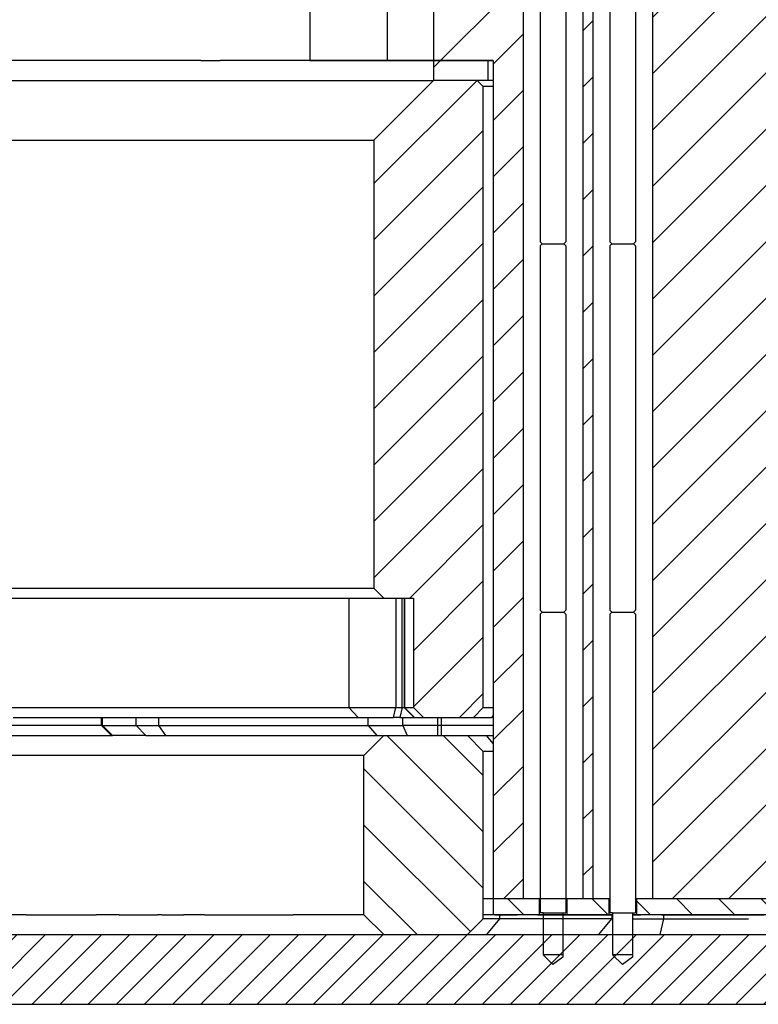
# Model space of a CAD drawing. Extents: x -1765 to 4890, y -3431 to 1272.
# Tile 40 of 189: x 62 to 99, y -2520 to -2470. Entities that reach past the tile are written whole.
import ezdxf

# ---------------------------------------------------------------- set-up
doc = ezdxf.new("R2010")
doc.units = 0
doc.linetypes.add('DASHED', pattern=[15, 7, -8])
doc.layers.get('0').update_dxf_attribs({"linetype": 'CONTINUOUS'})
doc.layers.add('1', color=7, linetype='CONTINUOUS')
pattern_1 = [(45, (0, 400), (-1.4142136, 1.4142136), [])]
pattern_2 = [(315, (0, 400), (1.0606602, 1.0606602), [])]

# ---------------------------------------------------------------- blocks, each defined once
blk = doc.blocks.new('TOWER_FRAME', base_point=(-102, -2505.351))
at = {"linetype": 'CONTINUOUS'}
h = blk.add_hatch(dxfattribs=at)
h.set_pattern_fill('USER', color=113, scale=2, angle=45, pattern_type=0)
h.set_pattern_definition(pattern_1)
h.paths.add_polyline_path([(80, -2476.351), (80, -2498.851), (80.5, -2499.351), (81.104, -2499.351), (81.428, -2499.351), (81.523, -2499.351), (81.541, -2499.351), (82, -2499.351), (82, -2504.851), (82.5, -2505.351), (85, -2505.351), (85.5, -2504.851), (85.5, -2473.651), (85.2, -2473.351), (85.197, -2473.351), (83, -2473.351)])
at = {"color": 113, "linetype": 'CONTINUOUS'}
for p, q in [((54.593, -2473.351), (66.195, -2473.351)), ((66.195, -2473.351), (66.667, -2473.351)), ((80, -2476.351), (83, -2473.351)), ((85.2, -2473.351), (85.5, -2473.651)), ((85.5, -2504.851), (85.5, -2473.651)), ((85.997, -2473.651), (85.5, -2473.651)), ((-20, -2476.351), (80, -2476.351)), ((80, -2476.351), (80, -2498.851)), ((-20, -2498.851), (80, -2498.851)), ((80, -2498.851), (80.5, -2499.351)), ((61.569, -2499.351), (78.745, -2499.351)), ((78.745, -2499.351), (80.5, -2499.351)), ((78.745, -2499.351), (78.745, -2504.851)), ((80.5, -2499.351), (81.104, -2499.351)), ((81.104, -2499.351), (81.428, -2499.351)), ((81.104, -2499.351), (81.104, -2504.851)), ((81.428, -2499.351), (81.523, -2499.351)), ((81.428, -2504.851), (81.428, -2499.351)), ((81.523, -2499.351), (81.541, -2499.351)), ((81.523, -2499.351), (81.523, -2504.851)), ((81.541, -2499.351), (82, -2499.351)), ((81.541, -2499.351), (81.541, -2504.851)), ((82, -2499.351), (82, -2504.851)), ((61.569, -2504.851), (78.745, -2504.851)), ((78.745, -2504.851), (79.214, -2505.351)), ((78.745, -2504.851), (81.104, -2504.851)), ((80.983, -2505.351), (81.104, -2504.851)), ((81.104, -2504.851), (81.428, -2504.851)), ((81.428, -2504.851), (81.307, -2505.351)), ((81.428, -2504.851), (81.523, -2504.851)), ((82.023, -2505.351), (81.523, -2504.851)), ((81.523, -2504.851), (81.541, -2504.851)), ((81.541, -2504.851), (82.036, -2505.351)), ((81.541, -2504.851), (82, -2504.851)), ((82, -2504.851), (82.5, -2505.351)), ((85, -2505.351), (85.5, -2504.851)), ((85.5, -2504.851), (85.997, -2504.851)), ((61.872, -2505.351), (79.214, -2505.351)), ((79.214, -2505.351), (80.983, -2505.351)), ((81.307, -2505.351), (80.983, -2505.351)), ((81.307, -2505.351), (82.023, -2505.351)), ((82.023, -2505.351), (82.036, -2505.351)), ((82.036, -2505.351), (82.5, -2505.351)), ((82.5, -2505.351), (85, -2505.351)), ((85, -2505.351), (85.907, -2505.351)), ((85.997, -2505.241), (85.907, -2505.351)), ((85.997, -2505.351), (85.907, -2505.351))]:
    blk.add_line(p, q, dxfattribs=at)
at = {"color": 113, "linetype": 'DASHED'}
for p, q in [((66.667, -2473.351), (78.92, -2473.351)), ((78.92, -2473.351), (79.176, -2473.351)), ((79.176, -2473.351), (83, -2473.351)), ((85.197, -2473.351), (83, -2473.351)), ((85.2, -2473.351), (85.197, -2473.351)), ((85.747, -2473.351), (85.2, -2473.351)), ((85.75, -2473.351), (85.747, -2473.351)), ((85.997, -2473.351), (85.75, -2473.351))]:
    blk.add_line(p, q, dxfattribs=at)
blk = doc.blocks.new('E7018-22501', base_point=(-102, -2505.851))
blk.add_blockref('TOWER_FRAME', (-102, -2505.351))
blk = doc.blocks.new('E7018-22502', base_point=(-82.5, -2473.351))
at = {"linetype": 'CONTINUOUS'}
h = blk.add_hatch(dxfattribs=at)
h.set_pattern_fill('USER', scale=5, angle=45, pattern_type=0)
h.set_pattern_definition([(45, (0, 400), (-3.535534, 3.535534), [])])
h.paths.add_polyline_path([(83, -2472.351), (85.747, -2472.351), (85.75, -2472.351), (85.75, -2473.351), (85.747, -2473.351), (85.2, -2473.351), (85.197, -2473.351), (83, -2473.351)])
at = {"color": 7, "linetype": 'DASHED'}
for p, q in [((65.122, -2472.351), (61.699, -2472.351)), ((65.552, -2472.351), (65.122, -2472.351)), ((66.31, -2472.351), (65.552, -2472.351)), ((66.369, -2472.351), (66.31, -2472.351)), ((66.667, -2472.351), (66.369, -2472.351)), ((68.054, -2472.351), (66.667, -2472.351)), ((68.303, -2472.351), (68.054, -2472.351)), ((69.195, -2472.351), (68.303, -2472.351)), ((70.806, -2472.351), (69.195, -2472.351)), ((71.163, -2472.351), (70.806, -2472.351)), ((71.306, -2472.351), (71.163, -2472.351)), ((71.306, -2472.351), (72.281, -2472.351)), ((72.711, -2472.351), (72.281, -2472.351)), ((73.131, -2472.351), (72.711, -2472.351)), ((73.417, -2472.351), (73.131, -2472.351)), ((73.917, -2472.351), (73.417, -2472.351)), ((75.992, -2472.351), (73.917, -2472.351)), ((79.176, -2472.351), (75.992, -2472.351)), ((79.417, -2472.351), (79.176, -2472.351)), ((85.997, -2472.351), (85.75, -2472.351)), ((85.997, -2472.351), (85.997, -2472.351)), ((86, -2472.351), (85.997, -2472.351)), ((54.593, -2473.351), (66.195, -2473.351)), ((66.195, -2473.351), (66.667, -2473.351))]:
    blk.add_line(p, q, dxfattribs=at)
at = {"color": 7, "linetype": 'CONTINUOUS'}
for p, q in [((79.709, -2472.351), (79.417, -2472.351)), ((79.847, -2472.351), (79.709, -2472.351)), ((80.683, -2472.351), (79.847, -2472.351)), ((80.691, -2472.351), (80.683, -2472.351)), ((80.835, -2472.351), (80.691, -2472.351)), ((81.254, -2472.351), (80.835, -2472.351)), ((81.451, -2472.351), (81.254, -2472.351)), ((82.595, -2472.351), (81.451, -2472.351)), ((83, -2472.351), (82.595, -2472.351)), ((83, -2472.351), (83, -2473.351)), ((85.747, -2472.351), (83, -2472.351)), ((85.75, -2472.351), (85.747, -2472.351)), ((85.75, -2473.351), (85.75, -2472.351)), ((66.667, -2473.351), (78.92, -2473.351)), ((78.92, -2473.351), (79.176, -2473.351)), ((79.176, -2473.351), (83, -2473.351)), ((85.197, -2473.351), (83, -2473.351)), ((85.2, -2473.351), (85.197, -2473.351)), ((85.747, -2473.351), (85.2, -2473.351)), ((85.75, -2473.351), (85.747, -2473.351)), ((85.997, -2473.351), (85.75, -2473.351))]:
    blk.add_line(p, q, dxfattribs=at)
blk = doc.blocks.new('E7018-62501', base_point=(-102, -2505.851))
for name, p in [('E7018-22502', (-82.5, -2473.351)), ('E7018-22501', (-102, -2505.851))]:
    blk.add_blockref(name, p)
blk = doc.blocks.new('E7018-24103__123', base_point=(55.344, -2506.251))
at = {"color": 7, "linetype": 'CONTINUOUS'}
for p, q in [((80.691, -2472.351), (80.691, -2466.251)), ((65.122, -2472.351), (61.699, -2472.351)), ((65.552, -2472.351), (65.122, -2472.351)), ((66.31, -2472.351), (65.552, -2472.351)), ((66.369, -2472.351), (66.31, -2472.351)), ((66.667, -2472.351), (66.369, -2472.351)), ((68.054, -2472.351), (66.667, -2472.351)), ((68.303, -2472.351), (68.054, -2472.351)), ((69.195, -2472.351), (68.303, -2472.351)), ((70.806, -2472.351), (69.195, -2472.351)), ((71.163, -2472.351), (70.806, -2472.351)), ((71.306, -2472.351), (71.163, -2472.351)), ((71.306, -2472.351), (72.281, -2472.351)), ((72.711, -2472.351), (72.281, -2472.351)), ((73.131, -2472.351), (72.711, -2472.351)), ((73.417, -2472.351), (73.131, -2472.351)), ((73.917, -2472.351), (73.417, -2472.351)), ((75.992, -2472.351), (73.917, -2472.351)), ((79.176, -2472.351), (75.992, -2472.351)), ((79.417, -2472.351), (79.176, -2472.351)), ((66.31, -2505.751), (66.31, -2505.351)), ((66.369, -2505.751), (66.369, -2505.351)), ((68.054, -2505.751), (68.054, -2505.351)), ((69.195, -2505.751), (69.195, -2505.351)), ((79.709, -2505.751), (79.709, -2505.351)), ((81.451, -2505.751), (81.451, -2505.351)), ((66.81, -2506.251), (66.31, -2505.751)), ((66.31, -2505.751), (66.369, -2505.751)), ((66.862, -2506.251), (66.369, -2505.751)), ((66.369, -2505.751), (68.054, -2505.751)), ((68.054, -2505.751), (68.546, -2506.251)), ((68.054, -2505.751), (68.644, -2505.751)), ((68.644, -2505.751), (69.195, -2505.751)), ((69.545, -2506.251), (69.195, -2505.751)), ((69.195, -2505.751), (76.644, -2505.751)), ((76.644, -2505.751), (79.709, -2505.751)), ((79.709, -2505.751), (80.683, -2505.751)), ((79.709, -2505.751), (80.153, -2506.251)), ((80.683, -2505.751), (81.254, -2505.751)), ((81.254, -2505.751), (81.451, -2505.751)), ((81.451, -2505.751), (81.677, -2506.251)), ((85.997, -2505.751), (81.451, -2505.751))]:
    blk.add_line(p, q, dxfattribs=at)
at = {"color": 7, "linetype": 'DASHED'}
for p, q in [((79.709, -2472.351), (79.417, -2472.351)), ((79.847, -2472.351), (79.709, -2472.351)), ((80.683, -2472.351), (79.847, -2472.351)), ((80.691, -2472.351), (80.683, -2472.351)), ((80.835, -2472.351), (80.691, -2472.351)), ((81.254, -2472.351), (80.835, -2472.351)), ((81.451, -2472.351), (81.254, -2472.351)), ((82.595, -2472.351), (81.451, -2472.351)), ((83, -2472.351), (82.595, -2472.351)), ((85.747, -2472.351), (83, -2472.351)), ((85.75, -2472.351), (85.747, -2472.351)), ((85.997, -2472.351), (85.75, -2472.351)), ((86, -2472.351), (85.997, -2472.351)), ((85.997, -2472.351), (85.997, -2472.351)), ((66.81, -2506.251), (66.862, -2506.251)), ((68.546, -2506.251), (66.862, -2506.251)), ((68.546, -2506.251), (68.644, -2506.251)), ((68.644, -2506.251), (69.545, -2506.251)), ((69.545, -2506.251), (76.644, -2506.251)), ((76.644, -2506.251), (79.651, -2506.251)), ((79.651, -2506.251), (80.153, -2506.251)), ((80.153, -2506.251), (80.254, -2506.251)), ((80.254, -2506.251), (80.5, -2506.251)), ((80.5, -2506.251), (80.754, -2506.251)), ((80.754, -2506.251), (81.677, -2506.251)), ((81.677, -2506.251), (84.697, -2506.251)), ((84.697, -2506.251), (84.7, -2506.251)), ((84.7, -2506.251), (85.568, -2506.251)), ((85.568, -2506.251), (85.662, -2506.251)), ((85.662, -2506.251), (85.997, -2506.251))]:
    blk.add_line(p, q, dxfattribs=at)
blk = doc.blocks.new('GN616-M8-K_2__125', base_point=(93, -2515.251))
at = {"color": 7, "linetype": 'DASHED'}
for p, q in [((93, -2515.251), (93.018, -2515.251)), ((93.018, -2515.251), (93.179, -2515.251)), ((93.179, -2515.251), (93.2, -2515.251)), ((93.2, -2515.251), (93.42, -2515.251)), ((93.856, -2515.251), (93.42, -2515.251)), ((93.914, -2515.251), (93.856, -2515.251)), ((94.133, -2515.251), (93.914, -2515.251)), ((94.245, -2515.251), (94.133, -2515.251)), ((94.449, -2515.251), (94.568, -2515.251)), ((94.568, -2515.251), (94.957, -2515.251)), ((94.957, -2515.251), (95.161, -2515.251)), ((95.161, -2515.251), (95.938, -2515.251)), ((95.938, -2515.251), (96.651, -2515.251)), ((96.651, -2515.251), (96.763, -2515.251)), ((96.763, -2515.251), (97.356, -2515.251)), ((97.356, -2515.251), (97.475, -2515.251)), ((97.475, -2515.251), (98.068, -2515.251)), ((98.068, -2515.251), (98.819, -2515.251)), ((98.819, -2515.251), (98.906, -2515.251))]:
    blk.add_line(p, q, dxfattribs=at)
blk = doc.blocks.new('GN616-M8-K_4__126', base_point=(93.018, -2515.251))
at = {"color": 7, "linetype": 'DASHED'}
for p, q in [((93.018, -2515.251), (93.179, -2515.251)), ((93.179, -2515.251), (93.2, -2515.251)), ((93.2, -2515.251), (93.42, -2515.251)), ((93.856, -2515.251), (93.42, -2515.251)), ((93.914, -2515.251), (93.856, -2515.251)), ((94.133, -2515.251), (93.914, -2515.251)), ((94.245, -2515.251), (94.133, -2515.251)), ((94.449, -2515.251), (94.245, -2515.251)), ((94.449, -2515.251), (94.568, -2515.251)), ((94.568, -2515.251), (94.957, -2515.251)), ((95.161, -2515.251), (95.938, -2515.251)), ((95.938, -2515.251), (96.651, -2515.251)), ((96.651, -2515.251), (96.763, -2515.251)), ((96.763, -2515.251), (97.356, -2515.251)), ((97.356, -2515.251), (97.475, -2515.251)), ((97.475, -2515.251), (98.068, -2515.251)), ((98.068, -2515.251), (98.819, -2515.251)), ((98.819, -2515.251), (98.906, -2515.251)), ((98.906, -2515.251), (99.618, -2515.251))]:
    blk.add_line(p, q, dxfattribs=at)
blk = doc.blocks.new('GN616-M8-K_3__127', base_point=(69.344, -2515.251))
at = {"color": 7, "linetype": 'DASHED'}
for p, q in [((69.344, -2515.251), (70.458, -2515.251)), ((70.894, -2515.251), (70.458, -2515.251)), ((71.283, -2515.251), (70.894, -2515.251)), ((71.487, -2515.251), (72.976, -2515.251)), ((72.976, -2515.251), (73.801, -2515.251)), ((73.801, -2515.251), (74.394, -2515.251)), ((74.394, -2515.251), (75.944, -2515.251))]:
    blk.add_line(p, q, dxfattribs=at)
blk = doc.blocks.new('GN616-M8-K_5__128', base_point=(86.08, -2515.251))
at = {"color": 7, "linetype": 'DASHED'}
for p, q in [((86.08, -2515.251), (87.195, -2515.251)), ((87.63, -2515.251), (87.195, -2515.251)), ((88.019, -2515.251), (87.63, -2515.251)), ((88.223, -2515.251), (88.3, -2515.251)), ((88.3, -2515.251), (89.614, -2515.251)), ((89.614, -2515.251), (89.679, -2515.251)), ((89.679, -2515.251), (89.7, -2515.251)), ((89.7, -2515.251), (89.713, -2515.251)), ((89.713, -2515.251), (90.537, -2515.251)), ((90.537, -2515.251), (91.13, -2515.251)), ((91.13, -2515.251), (91.364, -2515.251)), ((91.364, -2515.251), (91.663, -2515.251)), ((91.663, -2515.251), (91.8, -2515.251)), ((91.8, -2515.251), (92, -2515.251))]:
    blk.add_line(p, q, dxfattribs=at)
blk = doc.blocks.new('E7018CD_ASSY_1', base_point=(55.344, -2515.251))
for name, p in [('E7018-24103__123', (55.344, -2506.251)), ('GN616-M8-K_3__127', (69.344, -2515.251)), ('GN616-M8-K_5__128', (86.08, -2515.251)), ('GN616-M8-K_2__125', (93, -2515.251)), ('GN616-M8-K_4__126', (93.018, -2515.251))]:
    blk.add_blockref(name, p)
blk = doc.blocks.new('E7018-24103__129', base_point=(5.047, -2506.251))
at = {"color": 7, "linetype": 'DASHED'}
for p, q in [((65.122, -2472.351), (61.699, -2472.351)), ((65.552, -2472.351), (65.122, -2472.351)), ((66.31, -2472.351), (65.552, -2472.351)), ((66.369, -2472.351), (66.31, -2472.351)), ((66.667, -2472.351), (66.369, -2472.351)), ((68.054, -2472.351), (66.667, -2472.351)), ((68.303, -2472.351), (68.054, -2472.351)), ((69.195, -2472.351), (68.303, -2472.351)), ((70.806, -2472.351), (69.195, -2472.351)), ((71.163, -2472.351), (70.806, -2472.351)), ((71.306, -2472.351), (71.163, -2472.351)), ((71.306, -2472.351), (72.281, -2472.351)), ((72.711, -2472.351), (72.281, -2472.351)), ((73.131, -2472.351), (72.711, -2472.351)), ((73.417, -2472.351), (73.131, -2472.351)), ((73.917, -2472.351), (73.417, -2472.351)), ((75.992, -2472.351), (73.917, -2472.351)), ((79.176, -2472.351), (75.992, -2472.351)), ((79.417, -2472.351), (79.176, -2472.351)), ((79.709, -2472.351), (79.417, -2472.351)), ((79.847, -2472.351), (79.709, -2472.351)), ((80.683, -2472.351), (79.847, -2472.351)), ((80.691, -2472.351), (80.683, -2472.351)), ((80.835, -2472.351), (80.691, -2472.351)), ((81.254, -2472.351), (80.835, -2472.351)), ((81.451, -2472.351), (81.254, -2472.351)), ((82.595, -2472.351), (81.451, -2472.351)), ((83, -2472.351), (82.595, -2472.351)), ((85.747, -2472.351), (83, -2472.351)), ((85.75, -2472.351), (85.747, -2472.351)), ((85.997, -2472.351), (85.75, -2472.351)), ((85.997, -2472.351), (85.997, -2472.351)), ((86, -2472.351), (85.997, -2472.351)), ((66.31, -2505.751), (66.369, -2505.751)), ((66.369, -2505.751), (68.054, -2505.751)), ((68.054, -2505.751), (68.644, -2505.751)), ((68.644, -2505.751), (69.195, -2505.751)), ((69.195, -2505.751), (76.644, -2505.751)), ((76.644, -2505.751), (79.709, -2505.751)), ((79.709, -2505.751), (80.683, -2505.751)), ((80.683, -2505.751), (81.254, -2505.751)), ((60.452, -2506.251), (65.767, -2506.251)), ((65.767, -2506.251), (66.81, -2506.251)), ((66.81, -2506.251), (66.862, -2506.251)), ((68.546, -2506.251), (66.862, -2506.251)), ((68.546, -2506.251), (68.644, -2506.251)), ((68.644, -2506.251), (69.545, -2506.251)), ((69.545, -2506.251), (76.644, -2506.251)), ((76.644, -2506.251), (79.651, -2506.251)), ((79.651, -2506.251), (80.153, -2506.251)), ((80.153, -2506.251), (80.254, -2506.251)), ((80.254, -2506.251), (80.5, -2506.251)), ((80.5, -2506.251), (80.754, -2506.251))]:
    blk.add_line(p, q, dxfattribs=at)
at = {"color": 7, "linetype": 'CONTINUOUS'}
blk.add_line((66.31, -2505.751), (60.881, -2505.751), dxfattribs=at)
blk = doc.blocks.new('GN616-M8-K__134', base_point=(62.537, -2515.251))
at = {"color": 7, "linetype": 'DASHED'}
for p, q in [((62.537, -2515.251), (64.087, -2515.251)), ((64.087, -2515.251), (65.634, -2515.251)), ((65.634, -2515.251), (66.021, -2515.251)), ((66.021, -2515.251), (66.04, -2515.251)), ((67.204, -2515.251), (66.817, -2515.251)), ((67.204, -2515.251), (67.587, -2515.251)), ((67.587, -2515.251), (69.137, -2515.251))]:
    blk.add_line(p, q, dxfattribs=at)
blk = doc.blocks.new('E7018CD_ASSY_2', base_point=(5.047, -2515.251))
for name, p in [('E7018-24103__129', (5.047, -2506.251)), ('GN616-M8-K__134', (62.537, -2515.251))]:
    blk.add_blockref(name, p)
blk = doc.blocks.new('0515-2152_2__145', base_point=(89.635, -2515.251))
at = {"color": 7, "linetype": 'DASHED'}
for p, q in [((86, -2515.251), (85.5, -2515.251)), ((86.965, -2515.251), (86, -2515.251)), ((87.085, -2515.251), (86.965, -2515.251)), ((87.186, -2515.251), (87.085, -2515.251)), ((87.228, -2515.251), (87.186, -2515.251)), ((87.586, -2515.251), (87.228, -2515.251)), ((87.886, -2515.251), (87.586, -2515.251)), ((88.3, -2515.251), (87.886, -2515.251)), ((89.635, -2515.251), (88.3, -2515.251))]:
    blk.add_line(p, q, dxfattribs=at)
blk = doc.blocks.new('SCREWSET_SEG__147', base_point=(125.286, -2515.251))
blk.add_blockref('0515-2152_2__145', (89.635, -2515.251))
blk = doc.blocks.new('ISO_BOT_0_8__148', base_point=(138.5, -2515.251))
at = {"linetype": 'CONTINUOUS'}
h = blk.add_hatch(dxfattribs=at)
h.set_pattern_fill('USER', color=5, scale=1.5, angle=315, pattern_type=0)
h.set_pattern_definition(pattern_2)
h.paths.add_polyline_path([(86, -2514.451), (86, -2515.251), (86.965, -2515.251), (87.085, -2515.251), (87.186, -2515.251), (87.228, -2515.251), (87.586, -2515.251), (87.886, -2515.251), (88.3, -2515.251), (88.3, -2514.451), (87.5, -2514.451)])
h = blk.add_hatch(dxfattribs=at)
h.set_pattern_fill('USER', color=5, scale=1.5, angle=315, pattern_type=0)
h.set_pattern_definition(pattern_2)
h.paths.add_polyline_path([(89.7, -2514.451), (89.7, -2515.251), (91.8, -2515.251), (91.8, -2514.451), (91, -2514.451), (90.5, -2514.451)])
h = blk.add_hatch(dxfattribs=at)
h.set_pattern_fill('USER', color=5, scale=1.5, angle=315, pattern_type=0)
h.set_pattern_definition(pattern_2)
h.paths.add_polyline_path([(96.853, -2514.451), (95.54, -2514.451), (94.99, -2514.451), (94, -2514.451), (93.2, -2514.451), (93.2, -2515.251), (104.617, -2515.251), (109.486, -2515.251), (109.486, -2514.451), (108.263, -2514.451), (107.852, -2514.451), (106.715, -2514.451), (104.853, -2514.451), (104.353, -2514.451), (103.127, -2514.451), (101.489, -2514.451), (100.86, -2514.451), (100.352, -2514.451), (99.119, -2514.451), (98.489, -2514.451), (97.99, -2514.451), (97.44, -2514.451)])
at = {"color": 5, "linetype": 'DASHED'}
blk.add_line((86, -2514.451), (85.5, -2514.451), dxfattribs=at)
at = {"color": 5, "linetype": 'CONTINUOUS'}
for p, q in [((86, -2514.451), (86, -2515.251)), ((87.5, -2514.451), (86, -2514.451)), ((88.3, -2514.451), (87.5, -2514.451)), ((88.3, -2514.451), (88.3, -2515.251)), ((89.363, -2514.451), (88.3, -2514.451)), ((89.7, -2514.451), (89.363, -2514.451)), ((89.7, -2514.451), (89.7, -2515.251)), ((90.5, -2514.451), (89.7, -2514.451)), ((91, -2514.451), (90.5, -2514.451)), ((91.8, -2514.451), (91, -2514.451)), ((91.8, -2514.451), (91.8, -2515.251)), ((91.85, -2514.451), (91.8, -2514.451)), ((93.2, -2514.451), (93.15, -2514.451)), ((93.2, -2514.451), (93.2, -2515.251)), ((94, -2514.451), (93.2, -2514.451)), ((94.99, -2514.451), (94, -2514.451)), ((95.54, -2514.451), (94.99, -2514.451)), ((96.853, -2514.451), (95.54, -2514.451)), ((97.44, -2514.451), (96.853, -2514.451)), ((97.99, -2514.451), (97.44, -2514.451)), ((98.489, -2514.451), (97.99, -2514.451)), ((99.119, -2514.451), (98.489, -2514.451)), ((100.352, -2514.451), (99.119, -2514.451)), ((86, -2515.251), (85.5, -2515.251)), ((86.965, -2515.251), (86, -2515.251)), ((87.085, -2515.251), (86.965, -2515.251)), ((87.186, -2515.251), (87.085, -2515.251)), ((87.228, -2515.251), (87.186, -2515.251)), ((87.586, -2515.251), (87.228, -2515.251)), ((87.886, -2515.251), (87.586, -2515.251)), ((88.3, -2515.251), (87.886, -2515.251)), ((89.635, -2515.251), (88.3, -2515.251)), ((89.7, -2515.251), (89.635, -2515.251)), ((91.8, -2515.251), (89.7, -2515.251)), ((92, -2515.251), (91.8, -2515.251)), ((93.2, -2515.251), (93, -2515.251)), ((104.617, -2515.251), (93.2, -2515.251))]:
    blk.add_line(p, q, dxfattribs=at)
blk = doc.blocks.new('SIG_POGO_4__151', base_point=(89.9, -2517.751))
at = {"color": 2, "linetype": 'CONTINUOUS'}
for p, q in [((88.35, -2467.751), (88.35, -2481.451)), ((89.65, -2467.751), (89.65, -2481.451)), ((88.35, -2481.451), (88.45, -2481.551)), ((88.35, -2481.651), (88.45, -2481.551)), ((88.35, -2481.651), (88.35, -2499.951)), ((89.65, -2481.451), (89.55, -2481.551)), ((89.65, -2481.651), (89.55, -2481.551)), ((89.65, -2481.651), (89.65, -2499.951)), ((88.35, -2499.951), (88.45, -2500.051)), ((88.35, -2500.151), (88.45, -2500.051)), ((88.35, -2500.151), (88.35, -2515.151)), ((89.65, -2499.951), (89.55, -2500.051)), ((89.65, -2500.151), (89.55, -2500.051)), ((89.65, -2500.151), (89.65, -2515.151)), ((88.5, -2515.151), (88.35, -2515.151)), ((88.5, -2515.151), (88.5, -2516.251)), ((89.5, -2515.151), (89.5, -2516.251)), ((89.5, -2515.151), (89.65, -2515.151)), ((88.5, -2516.251), (88.5, -2517.271)), ((89.5, -2516.251), (89.5, -2517.271)), ((89, -2517.751), (88.5, -2517.271)), ((89.5, -2517.392), (89, -2517.751)), ((89.5, -2517.271), (89.5, -2517.392))]:
    blk.add_line(p, q, dxfattribs=at)
at = {"layer": '1', "color": 2, "linetype": 'CONTINUOUS'}
for p, q in [((88.45, -2481.551), (89.55, -2481.551)), ((88.45, -2500.051), (89.55, -2500.051)), ((88.5, -2515.151), (89.5, -2515.151)), ((89.5, -2517.271), (88.5, -2517.271))]:
    blk.add_line(p, q, dxfattribs=at)
blk = doc.blocks.new('SIG_POGO_4__156', base_point=(93.4, -2517.751))
at = {"color": 2, "linetype": 'CONTINUOUS'}
for p, q in [((91.85, -2467.751), (91.85, -2481.451)), ((93.15, -2467.751), (93.15, -2481.451)), ((91.85, -2481.451), (91.95, -2481.551)), ((91.85, -2481.651), (91.95, -2481.551)), ((91.85, -2481.651), (91.85, -2499.951)), ((93.15, -2481.451), (93.05, -2481.551)), ((93.15, -2481.651), (93.05, -2481.551)), ((93.15, -2481.651), (93.15, -2499.951)), ((91.85, -2499.951), (91.95, -2500.051)), ((91.85, -2500.151), (91.95, -2500.051)), ((91.85, -2500.151), (91.85, -2515.151)), ((93.15, -2499.951), (93.05, -2500.051)), ((93.15, -2500.151), (93.05, -2500.051)), ((93.15, -2500.151), (93.15, -2515.151)), ((92, -2515.151), (91.85, -2515.151)), ((92, -2515.151), (92, -2516.251)), ((93, -2515.151), (93.15, -2515.151)), ((93, -2515.151), (93, -2516.251)), ((92, -2516.251), (92, -2517.271)), ((93, -2516.251), (93, -2517.271)), ((92.5, -2517.751), (92, -2517.271)), ((93, -2517.392), (92.5, -2517.751)), ((93, -2517.271), (93, -2517.392))]:
    blk.add_line(p, q, dxfattribs=at)
at = {"layer": '1', "color": 2, "linetype": 'CONTINUOUS'}
for p, q in [((91.95, -2481.551), (93.05, -2481.551)), ((91.95, -2500.051), (93.05, -2500.051)), ((92, -2515.151), (93, -2515.151)), ((93, -2517.271), (92, -2517.271))]:
    blk.add_line(p, q, dxfattribs=at)
blk = doc.blocks.new('POGOS__157', base_point=(93.4, -2517.751))
for name, p in [('SIG_POGO_4__151', (89.9, -2517.751)), ('SIG_POGO_4__156', (93.4, -2517.751))]:
    blk.add_blockref(name, p)
blk = doc.blocks.new('SEG_128_CORE__159', base_point=(142.5, -2514.451))
at = {"linetype": 'CONTINUOUS'}
h = blk.add_hatch(dxfattribs=at)
h.set_pattern_fill('USER', color=1, scale=2, angle=45, pattern_type=0)
h.set_pattern_definition(pattern_1)
h.paths.add_polyline_path([(83, -2472.351), (83.158, -2472.351), (83.198, -2472.351), (83.384, -2472.351), (84.585, -2472.351), (85.75, -2472.351), (86, -2472.351), (86, -2514.451), (87.5, -2514.451), (87.5, -2468.551), (84.5, -2468.551), (84, -2468.551), (84, -2466.551), (83.17, -2466.551), (83, -2466.551)])
h = blk.add_hatch(dxfattribs=at)
h.set_pattern_fill('USER', color=1, scale=2, angle=45, pattern_type=0)
h.set_pattern_definition(pattern_1)
h.paths.add_polyline_path([(90.5, -2514.451), (91, -2514.451), (91, -2468.551), (90.5, -2468.551)])
h = blk.add_hatch(dxfattribs=at)
h.set_pattern_fill('USER', color=1, scale=2, angle=45, pattern_type=0)
h.set_pattern_definition(pattern_1)
h.paths.add_polyline_path([(113, -2468.551), (113, -2514.451), (113.5, -2514.451), (113.5, -2514.451), (113.5, -2468.551), (113.5, -2468.551), (113.095, -2468.551)])
h = blk.add_hatch(dxfattribs=at)
h.set_pattern_fill('USER', color=1, scale=2, angle=45, pattern_type=0)
h.set_pattern_definition(pattern_1)
h.paths.add_polyline_path([(117, -2514.451), (116.5, -2514.451), (116.5, -2468.551), (117, -2468.551), (117, -2468.551), (117, -2514.451)])
h = blk.add_hatch(dxfattribs=at)
h.set_pattern_fill('USER', color=1, scale=2, angle=45, pattern_type=0)
h.set_pattern_definition(pattern_1)
h.paths.add_polyline_path([(120, -2514.451), (120.5, -2514.451), (120.5, -2514.451), (120.5, -2468.551), (120.5, -2468.551), (120, -2468.551)])
at = {"layer": '1', "linetype": 'CONTINUOUS'}
h = blk.add_hatch(dxfattribs=at)
h.set_pattern_fill('USER', color=1, scale=2, angle=45, pattern_type=0)
h.set_pattern_definition(pattern_1)
h.paths.add_polyline_path([(126.991, -2468.551), (126.824, -2468.551), (126.435, -2468.551), (125.627, -2468.551), (124.55, -2468.551), (124.396, -2468.551), (124.129, -2468.551), (123.991, -2468.551), (123.7, -2468.551), (123.5, -2468.551), (123.5, -2514.451), (123.991, -2514.451), (124.55, -2514.451), (125.627, -2514.451), (126.435, -2514.451), (126.824, -2514.451), (126.991, -2514.451), (127.49, -2514.451), (127.671, -2514.451), (128.105, -2514.451), (129.126, -2514.451), (129.88, -2514.451), (130.366, -2514.451), (130.49, -2514.451), (130.99, -2514.451), (131.129, -2514.451), (131.666, -2514.451), (132.626, -2514.451), (133.318, -2514.451), (133.915, -2514.451), (133.99, -2514.451), (134.49, -2514.451), (134.579, -2514.451), (135.235, -2514.451), (135.584, -2514.451), (136.117, -2514.451), (136.126, -2514.451), (136.234, -2514.451), (137.49, -2514.451), (138.5, -2514.451), (138.5, -2472.351), (138.75, -2472.351), (142.5, -2472.351), (142.5, -2466.551), (141.5, -2466.551), (141.5, -2468.551), (141, -2468.551), (137.49, -2468.551), (136.234, -2468.551), (136.126, -2468.551), (136.117, -2468.551), (135.584, -2468.551), (135.235, -2468.551), (134.579, -2468.551), (134.49, -2468.551), (133.99, -2468.551), (133.915, -2468.551), (133.318, -2468.551), (132.626, -2468.551), (131.666, -2468.551), (131.129, -2468.551), (130.99, -2468.551), (130.49, -2468.551), (130.366, -2468.551), (129.88, -2468.551), (129.126, -2468.551), (128.105, -2468.551), (127.671, -2468.551), (127.49, -2468.551)])
h = blk.add_hatch(dxfattribs=at)
h.set_pattern_fill('USER', color=1, scale=2, angle=45, pattern_type=0)
h.set_pattern_definition(pattern_1)
h.paths.add_polyline_path([(104.853, -2468.551), (104.353, -2468.551), (103.589, -2468.551), (103.127, -2468.551), (101.489, -2468.551), (100.86, -2468.551), (100.842, -2468.551), (100.583, -2468.551), (100.352, -2468.551), (99.119, -2468.551), (98.489, -2468.551), (97.99, -2468.551), (97.44, -2468.551), (97.157, -2468.551), (96.853, -2468.551), (96.047, -2468.551), (95.54, -2468.551), (94.99, -2468.551), (94, -2468.551), (94, -2514.451), (94.99, -2514.451), (95.54, -2514.451), (96.853, -2514.451), (97.44, -2514.451), (97.99, -2514.451), (98.489, -2514.451), (99.119, -2514.451), (100.352, -2514.451), (100.86, -2514.451), (101.489, -2514.451), (103.127, -2514.451), (104.353, -2514.451), (104.853, -2514.451), (106.715, -2514.451), (107.852, -2514.451), (108.263, -2514.451), (110, -2514.451), (110, -2514.451), (110, -2468.551), (110, -2468.551), (108.263, -2468.551), (107.852, -2468.551), (106.715, -2468.551)])
at = {"color": 7, "linetype": 'CONTINUOUS'}
for p, q in [((76.785, -2466.551), (77.406, -2466.551)), ((76.785, -2466.551), (76.785, -2472.351)), ((77.911, -2466.551), (77.406, -2466.551)), ((78.072, -2466.551), (77.911, -2466.551)), ((78.645, -2466.551), (78.072, -2466.551)), ((79.445, -2466.551), (78.645, -2466.551)), ((80.407, -2466.551), (79.445, -2466.551)), ((81.409, -2466.551), (80.407, -2466.551)), ((83, -2466.551), (81.409, -2466.551)), ((83.17, -2466.551), (83, -2466.551)), ((83, -2466.551), (83, -2472.351)), ((84, -2466.551), (83.17, -2466.551)), ((84, -2466.551), (84, -2468.551)), ((141.5, -2466.551), (141, -2466.551)), ((142.5, -2466.551), (141.5, -2466.551)), ((141.5, -2466.551), (141.5, -2468.551)), ((142.5, -2466.551), (142.5, -2472.351)), ((84, -2468.551), (84.5, -2468.551)), ((87.5, -2468.551), (87.5, -2514.451)), ((90.5, -2468.551), (90.5, -2514.451)), ((91, -2468.551), (91, -2514.451)), ((94, -2468.551), (94, -2514.451)), ((110, -2468.551), (110, -2514.451)), ((113, -2468.551), (113, -2514.451)), ((113.5, -2468.551), (113.5, -2514.451)), ((116.5, -2468.551), (116.5, -2514.451)), ((117, -2468.551), (117, -2514.451)), ((120, -2468.551), (120, -2514.451)), ((120.5, -2468.551), (120.5, -2514.451)), ((123.5, -2468.551), (123.5, -2514.451)), ((141.5, -2468.551), (141, -2468.551)), ((76.785, -2472.351), (78.228, -2472.351)), ((78.228, -2472.351), (81.838, -2472.351)), ((81.838, -2472.351), (82.948, -2472.351)), ((82.948, -2472.351), (83, -2472.351)), ((83, -2472.351), (83.158, -2472.351)), ((83.158, -2472.351), (83.198, -2472.351)), ((83.384, -2472.351), (84.585, -2472.351)), ((84.585, -2472.351), (85.75, -2472.351)), ((85.75, -2472.351), (86, -2472.351)), ((86, -2472.351), (86, -2514.451)), ((138.5, -2472.351), (138.75, -2472.351)), ((138.5, -2472.351), (138.5, -2514.451)), ((138.75, -2472.351), (142.5, -2472.351)), ((83.198, -2505.351), (83.198, -2506.251)), ((83.384, -2505.351), (83.384, -2506.251)), ((86, -2514.451), (85.5, -2514.451))]:
    blk.add_line(p, q, dxfattribs=at)
at = {"color": 7, "linetype": 'DASHED'}
for p, q in [((84.5, -2468.551), (87.5, -2468.551)), ((87.5, -2468.551), (87.839, -2468.551)), ((87.839, -2468.551), (87.908, -2468.551)), ((88.3, -2468.551), (87.908, -2468.551)), ((88.408, -2468.551), (88.3, -2468.551)), ((88.698, -2468.551), (88.408, -2468.551)), ((88.809, -2468.551), (88.698, -2468.551)), ((88.956, -2468.551), (88.809, -2468.551)), ((89.121, -2468.551), (88.956, -2468.551)), ((89.309, -2468.551), (89.121, -2468.551)), ((89.363, -2468.551), (89.309, -2468.551)), ((89.7, -2468.551), (89.363, -2468.551)), ((90.5, -2468.551), (89.7, -2468.551)), ((91, -2468.551), (90.5, -2468.551)), ((91.8, -2468.551), (91, -2468.551)), ((91.85, -2468.551), (91.8, -2468.551)), ((93.2, -2468.551), (93.15, -2468.551)), ((93.547, -2468.551), (93.2, -2468.551)), ((94, -2468.551), (93.547, -2468.551)), ((94.99, -2468.551), (94, -2468.551)), ((95.54, -2468.551), (94.99, -2468.551)), ((96.047, -2468.551), (95.54, -2468.551)), ((96.853, -2468.551), (96.047, -2468.551)), ((97.157, -2468.551), (96.853, -2468.551)), ((97.44, -2468.551), (97.157, -2468.551)), ((97.99, -2468.551), (97.44, -2468.551)), ((98.489, -2468.551), (97.99, -2468.551)), ((99.119, -2468.551), (98.489, -2468.551)), ((100.352, -2468.551), (99.119, -2468.551)), ((100.583, -2468.551), (100.352, -2468.551)), ((100.842, -2468.551), (100.583, -2468.551)), ((100.842, -2468.551), (100.86, -2468.551)), ((100.86, -2468.551), (101.489, -2468.551)), ((101.489, -2468.551), (103.127, -2468.551)), ((103.127, -2468.551), (103.589, -2468.551)), ((103.589, -2468.551), (104.353, -2468.551)), ((104.353, -2468.551), (104.853, -2468.551)), ((104.853, -2468.551), (106.715, -2468.551)), ((106.715, -2468.551), (107.852, -2468.551)), ((107.852, -2468.551), (108.263, -2468.551)), ((108.263, -2468.551), (110, -2468.551)), ((110, -2468.551), (110, -2468.551)), ((110, -2468.551), (110.8, -2468.551)), ((110.8, -2468.551), (110.8, -2468.551)), ((110.8, -2468.551), (111.625, -2468.551)), ((111.625, -2468.551), (111.695, -2468.551)), ((111.863, -2468.551), (111.695, -2468.551)), ((112.195, -2468.551), (111.863, -2468.551)), ((112.2, -2468.551), (112.195, -2468.551)), ((112.483, -2468.551), (112.2, -2468.551)), ((112.595, -2468.551), (112.483, -2468.551)), ((112.741, -2468.551), (112.595, -2468.551)), ((112.907, -2468.551), (112.741, -2468.551)), ((113, -2468.551), (112.907, -2468.551)), ((113.095, -2468.551), (113, -2468.551)), ((113.5, -2468.551), (113.095, -2468.551)), ((113.5, -2468.551), (113.5, -2468.551)), ((114.3, -2468.551), (113.5, -2468.551)), ((115.363, -2468.551), (114.3, -2468.551)), ((114.3, -2468.551), (114.3, -2468.551)), ((115.7, -2468.551), (115.363, -2468.551)), ((116.5, -2468.551), (115.7, -2468.551)), ((117, -2468.551), (116.5, -2468.551)), ((117, -2468.551), (117, -2468.551)), ((117.8, -2468.551), (117, -2468.551)), ((118.863, -2468.551), (117.8, -2468.551)), ((117.8, -2468.551), (117.8, -2468.551)), ((119.2, -2468.551), (118.863, -2468.551)), ((119.264, -2468.551), (119.2, -2468.551)), ((120, -2468.551), (119.264, -2468.551)), ((120.5, -2468.551), (120, -2468.551)), ((120.5, -2468.551), (120.5, -2468.551)), ((121.3, -2468.551), (120.5, -2468.551)), ((121.764, -2468.551), (121.3, -2468.551)), ((121.3, -2468.551), (121.3, -2468.551)), ((122.363, -2468.551), (121.764, -2468.551)), ((122.7, -2468.551), (122.363, -2468.551)), ((123.5, -2468.551), (122.7, -2468.551)), ((123.7, -2468.551), (123.5, -2468.551)), ((123.991, -2468.551), (123.7, -2468.551)), ((124.129, -2468.551), (123.991, -2468.551)), ((124.396, -2468.551), (124.129, -2468.551)), ((124.55, -2468.551), (124.396, -2468.551)), ((125.627, -2468.551), (124.55, -2468.551)), ((126.435, -2468.551), (125.627, -2468.551)), ((126.824, -2468.551), (126.435, -2468.551)), ((126.991, -2468.551), (126.824, -2468.551)), ((127.49, -2468.551), (126.991, -2468.551)), ((127.671, -2468.551), (127.49, -2468.551)), ((128.105, -2468.551), (127.671, -2468.551)), ((129.126, -2468.551), (128.105, -2468.551)), ((129.88, -2468.551), (129.126, -2468.551)), ((130.366, -2468.551), (129.88, -2468.551)), ((130.49, -2468.551), (130.366, -2468.551)), ((130.99, -2468.551), (130.49, -2468.551)), ((131.129, -2468.551), (130.99, -2468.551)), ((131.666, -2468.551), (131.129, -2468.551)), ((132.626, -2468.551), (131.666, -2468.551)), ((133.318, -2468.551), (132.626, -2468.551)), ((133.915, -2468.551), (133.318, -2468.551)), ((133.99, -2468.551), (133.915, -2468.551)), ((134.49, -2468.551), (133.99, -2468.551)), ((134.579, -2468.551), (134.49, -2468.551)), ((135.235, -2468.551), (134.579, -2468.551)), ((135.584, -2468.551), (135.235, -2468.551)), ((136.117, -2468.551), (135.584, -2468.551)), ((136.126, -2468.551), (136.117, -2468.551)), ((136.234, -2468.551), (136.126, -2468.551)), ((137.49, -2468.551), (136.234, -2468.551)), ((141, -2468.551), (137.49, -2468.551)), ((83.198, -2472.351), (83.384, -2472.351)), ((87.5, -2514.451), (86, -2514.451)), ((88.3, -2514.451), (87.5, -2514.451)), ((89.363, -2514.451), (88.3, -2514.451)), ((89.7, -2514.451), (89.363, -2514.451)), ((90.5, -2514.451), (89.7, -2514.451)), ((91, -2514.451), (90.5, -2514.451)), ((91.8, -2514.451), (91, -2514.451)), ((91.85, -2514.451), (91.8, -2514.451)), ((93.2, -2514.451), (93.15, -2514.451)), ((94, -2514.451), (93.2, -2514.451)), ((94.99, -2514.451), (94, -2514.451)), ((95.54, -2514.451), (94.99, -2514.451)), ((96.853, -2514.451), (95.54, -2514.451)), ((97.44, -2514.451), (96.853, -2514.451)), ((97.99, -2514.451), (97.44, -2514.451)), ((98.489, -2514.451), (97.99, -2514.451)), ((99.119, -2514.451), (98.489, -2514.451)), ((100.352, -2514.451), (99.119, -2514.451)), ((100.86, -2514.451), (100.352, -2514.451)), ((101.489, -2514.451), (100.86, -2514.451)), ((103.127, -2514.451), (101.489, -2514.451)), ((104.353, -2514.451), (103.127, -2514.451)), ((104.853, -2514.451), (104.353, -2514.451)), ((106.715, -2514.451), (104.853, -2514.451)), ((107.852, -2514.451), (106.715, -2514.451)), ((108.263, -2514.451), (107.852, -2514.451)), ((110, -2514.451), (108.263, -2514.451)), ((110.8, -2514.451), (110, -2514.451)), ((110, -2514.451), (110, -2514.451)), ((110.8, -2514.451), (110.8, -2514.451)), ((111.863, -2514.451), (110.8, -2514.451)), ((112.2, -2514.451), (111.863, -2514.451)), ((113, -2514.451), (112.2, -2514.451)), ((113.5, -2514.451), (113, -2514.451)), ((114.3, -2514.451), (113.5, -2514.451)), ((113.5, -2514.451), (113.5, -2514.451)), ((115.363, -2514.451), (114.3, -2514.451)), ((114.3, -2514.451), (114.3, -2514.451)), ((115.7, -2514.451), (115.363, -2514.451)), ((116.5, -2514.451), (115.7, -2514.451)), ((117, -2514.451), (116.5, -2514.451)), ((117.54, -2514.451), (117, -2514.451)), ((117, -2514.451), (117, -2514.451)), ((117.54, -2514.451), (117.8, -2514.451)), ((117.8, -2514.451), (118.863, -2514.451)), ((117.8, -2514.451), (117.8, -2514.451)), ((118.863, -2514.451), (119.2, -2514.451)), ((119.2, -2514.451), (119.48, -2514.451)), ((120, -2514.451), (119.48, -2514.451)), ((120.5, -2514.451), (120, -2514.451)), ((121.3, -2514.451), (120.5, -2514.451)), ((120.5, -2514.451), (120.5, -2514.451)), ((122.363, -2514.451), (121.3, -2514.451)), ((121.3, -2514.451), (121.3, -2514.451)), ((122.7, -2514.451), (122.363, -2514.451)), ((123.5, -2514.451), (122.7, -2514.451)), ((123.991, -2514.451), (123.5, -2514.451)), ((124.55, -2514.451), (123.991, -2514.451)), ((125.627, -2514.451), (124.55, -2514.451)), ((126.435, -2514.451), (125.627, -2514.451)), ((126.824, -2514.451), (126.435, -2514.451)), ((126.991, -2514.451), (126.824, -2514.451)), ((127.49, -2514.451), (126.991, -2514.451)), ((127.671, -2514.451), (127.49, -2514.451)), ((128.105, -2514.451), (127.671, -2514.451)), ((129.126, -2514.451), (128.105, -2514.451)), ((129.88, -2514.451), (129.126, -2514.451)), ((130.366, -2514.451), (129.88, -2514.451)), ((130.49, -2514.451), (130.366, -2514.451)), ((130.99, -2514.451), (130.49, -2514.451)), ((131.129, -2514.451), (130.99, -2514.451)), ((131.666, -2514.451), (131.129, -2514.451)), ((132.626, -2514.451), (131.666, -2514.451)), ((133.318, -2514.451), (132.626, -2514.451)), ((133.915, -2514.451), (133.318, -2514.451)), ((133.99, -2514.451), (133.915, -2514.451)), ((134.49, -2514.451), (133.99, -2514.451)), ((134.579, -2514.451), (134.49, -2514.451)), ((135.235, -2514.451), (134.579, -2514.451)), ((135.584, -2514.451), (135.235, -2514.451)), ((136.117, -2514.451), (135.584, -2514.451)), ((136.126, -2514.451), (136.117, -2514.451)), ((136.234, -2514.451), (136.126, -2514.451)), ((137.49, -2514.451), (136.234, -2514.451)), ((138.5, -2514.451), (137.49, -2514.451))]:
    blk.add_line(p, q, dxfattribs=at)
blk = doc.blocks.new('E7018-22505__160', base_point=(142.5, -2515.301))
blk.add_blockref('SEG_128_CORE__159', (142.5, -2514.451))
blk = doc.blocks.new('E7018CB_ASSY_4__161', base_point=(142.5, -2517.751))
for name, p in [('POGOS__157', (93.4, -2517.751)), ('E7018-22505__160', (142.5, -2515.301)), ('ISO_BOT_0_8__148', (138.5, -2515.251)), ('SCREWSET_SEG__147', (125.286, -2515.251))]:
    blk.add_blockref(name, p)
blk = doc.blocks.new('SEGMENTS_PT', base_point=(-82.5, -2517.751))
for name, p in [('E7018CB_ASSY_4__161', (142.5, -2517.751)), ('E7018CD_ASSY_2', (5.047, -2515.251)), ('E7018CD_ASSY_1', (55.344, -2515.251))]:
    blk.add_blockref(name, p)
blk = doc.blocks.new('POGOTOWER_ASSY', base_point=(-102, -2517.751))
for name, p in [('SEGMENTS_PT', (-82.5, -2517.751)), ('E7018-62501', (-102, -2505.851))]:
    blk.add_blockref(name, p)
blk = doc.blocks.new('PROBECARD_STIFFENER', base_point=(-94, -2516.251))
at = {"linetype": 'CONTINUOUS'}
h = blk.add_hatch(dxfattribs=at)
h.set_pattern_fill('USER', color=40, scale=2, angle=315, pattern_type=0)
h.set_pattern_definition([(315, (0, 400), (1.4142136, 1.4142136), [])])
h.paths.add_polyline_path([(84.7, -2506.251), (84.697, -2506.251), (81.677, -2506.251), (80.754, -2506.251), (80.5, -2506.251), (79.5, -2507.251), (79.5, -2515.251), (80.5, -2516.251), (84.697, -2516.251), (84.7, -2516.251), (85.5, -2515.451), (85.5, -2507.051)])
at = {"color": 40, "linetype": 'CONTINUOUS'}
for p, q in [((60.452, -2506.251), (65.767, -2506.251)), ((65.767, -2506.251), (66.81, -2506.251)), ((66.81, -2506.251), (66.862, -2506.251)), ((68.546, -2506.251), (66.862, -2506.251)), ((68.546, -2506.251), (68.644, -2506.251)), ((68.644, -2506.251), (69.545, -2506.251)), ((69.545, -2506.251), (76.644, -2506.251)), ((76.644, -2506.251), (79.651, -2506.251)), ((79.5, -2507.251), (80.5, -2506.251)), ((79.651, -2506.251), (80.153, -2506.251)), ((80.153, -2506.251), (80.254, -2506.251)), ((80.254, -2506.251), (80.5, -2506.251)), ((80.5, -2506.251), (80.754, -2506.251)), ((80.754, -2506.251), (81.677, -2506.251)), ((81.677, -2506.251), (84.697, -2506.251)), ((84.697, -2506.251), (84.7, -2506.251)), ((84.7, -2506.251), (85.5, -2507.051)), ((84.7, -2506.251), (85.568, -2506.251)), ((85.568, -2506.251), (85.662, -2506.251)), ((85.997, -2506.661), (85.662, -2506.251)), ((85.662, -2506.251), (85.997, -2506.251)), ((85.5, -2515.451), (85.5, -2507.051)), ((85.997, -2507.051), (85.5, -2507.051)), ((79.5, -2507.251), (55.494, -2507.251)), ((79.5, -2515.251), (79.5, -2507.251)), ((62.537, -2515.251), (56.594, -2515.251)), ((62.537, -2515.251), (64.087, -2515.251)), ((64.087, -2515.251), (65.634, -2515.251)), ((65.634, -2515.251), (66.021, -2515.251)), ((66.021, -2515.251), (66.04, -2515.251)), ((66.817, -2515.251), (66.04, -2515.251)), ((67.204, -2515.251), (66.817, -2515.251)), ((67.204, -2515.251), (67.587, -2515.251)), ((67.587, -2515.251), (69.137, -2515.251)), ((69.344, -2515.251), (69.137, -2515.251)), ((69.344, -2515.251), (70.458, -2515.251)), ((70.894, -2515.251), (70.458, -2515.251)), ((71.283, -2515.251), (70.894, -2515.251)), ((71.487, -2515.251), (71.283, -2515.251)), ((71.487, -2515.251), (72.976, -2515.251)), ((72.976, -2515.251), (73.801, -2515.251)), ((73.801, -2515.251), (74.394, -2515.251)), ((74.394, -2515.251), (75.944, -2515.251)), ((79.5, -2515.251), (75.944, -2515.251)), ((79.5, -2515.251), (80.5, -2516.251)), ((84.7, -2516.251), (85.5, -2515.451)), ((86.316, -2515.451), (85.5, -2515.451)), ((86.316, -2515.451), (85.662, -2516.251)), ((86.316, -2515.251), (86.316, -2515.451)), ((91.963, -2515.451), (86.316, -2515.451)), ((91.309, -2516.251), (91.963, -2515.451)), ((91.963, -2515.251), (91.963, -2515.451)), ((92, -2515.451), (91.963, -2515.451)), ((93, -2515.451), (94.555, -2515.451)), ((94.555, -2515.451), (94.362, -2516.251)), ((94.555, -2515.251), (94.555, -2515.451)), ((94.555, -2515.451), (98.819, -2515.451)), ((80.5, -2516.251), (84.697, -2516.251))]:
    blk.add_line(p, q, dxfattribs=at)
at = {"color": 40, "linetype": 'DASHED'}
for p, q in [((55.512, -2516.251), (65.767, -2516.251)), ((65.767, -2516.251), (79.651, -2516.251)), ((79.651, -2516.251), (80.5, -2516.251)), ((84.697, -2516.251), (84.7, -2516.251)), ((84.7, -2516.251), (85.568, -2516.251)), ((85.568, -2516.251), (85.662, -2516.251)), ((85.662, -2516.251), (91.309, -2516.251)), ((91.309, -2516.251), (92, -2516.251)), ((92, -2516.251), (93, -2516.251)), ((93, -2516.251), (93.16, -2516.251)), ((93.16, -2516.251), (94.362, -2516.251)), ((94.362, -2516.251), (109.247, -2516.251))]:
    blk.add_line(p, q, dxfattribs=at)
blk = doc.blocks.new('E7018-24102_ASSY', base_point=(-94, -2516.251))
blk.add_blockref('PROBECARD_STIFFENER', (-94, -2516.251))
blk = doc.blocks.new('PROBECARD', base_point=(-90.6, -2519.751))
at = {"layer": '1', "linetype": 'CONTINUOUS'}
h = blk.add_hatch(dxfattribs=at)
h.set_pattern_fill('USER', color=4, angle=45, pattern_type=0)
h.set_pattern_definition([(45, (0, 400), (-0.70710678, 0.70710678), [])])
h.paths.add_polyline_path([(144.949, -2516.251), (144.949, -2516.251), (150.425, -2516.251), (150.425, -2519.751), (144.949, -2519.751), (142.949, -2519.751), (109.247, -2519.751), (45, -2519.751), (45, -2516.251), (53.404, -2516.251), (53.404, -2516.251), (53.472, -2516.251), (53.472, -2516.251), (54.89, -2516.251), (55.044, -2516.251), (55.512, -2516.251), (65.767, -2516.251), (79.651, -2516.251), (80.5, -2516.251), (84.697, -2516.251), (84.7, -2516.251), (85.568, -2516.251), (85.662, -2516.251), (91.309, -2516.251), (92, -2516.251), (93, -2516.251), (93.16, -2516.251), (94.362, -2516.251), (111.898, -2516.251), (112.898, -2516.251), (115.361, -2516.251), (116.361, -2516.251), (118.824, -2516.251), (119.824, -2516.251), (120.238, -2516.251), (121.238, -2516.251), (126.046, -2516.251), (127.046, -2516.251), (129.52, -2516.251), (130.52, -2516.251), (131.667, -2516.251), (134.357, -2516.251), (138.17, -2516.251), (139.8, -2516.251), (142.949, -2516.251), (142.949, -2516.251)])
at = {"color": 4, "linetype": 'CONTINUOUS'}
for p, q in [((55.512, -2516.251), (65.767, -2516.251)), ((65.767, -2516.251), (79.651, -2516.251)), ((79.651, -2516.251), (80.5, -2516.251)), ((84.697, -2516.251), (84.7, -2516.251)), ((84.7, -2516.251), (85.568, -2516.251)), ((85.568, -2516.251), (85.662, -2516.251)), ((85.662, -2516.251), (91.309, -2516.251)), ((91.309, -2516.251), (92, -2516.251)), ((92, -2516.251), (93, -2516.251)), ((93, -2516.251), (93.16, -2516.251)), ((93.16, -2516.251), (94.362, -2516.251)), ((94.362, -2516.251), (111.898, -2516.251)), ((45, -2519.751), (109.247, -2519.751))]:
    blk.add_line(p, q, dxfattribs=at)
at = {"color": 4, "linetype": 'DASHED'}
blk.add_line((80.5, -2516.251), (84.697, -2516.251), dxfattribs=at)
blk = doc.blocks.new('STIFF_ASSY_PC', base_point=(-94, -2519.751))
for name, p in [('E7018-24102_ASSY', (-94, -2516.251)), ('PROBECARD', (-90.6, -2519.751))]:
    blk.add_blockref(name, p)
blk = doc.blocks.new('E7018C_512_ASSY__202', base_point=(-220.3, -2519.751))
for name, p in [('POGOTOWER_ASSY', (-102, -2517.751)), ('STIFF_ASSY_PC', (-94, -2519.751))]:
    blk.add_blockref(name, p)
blk = doc.blocks.new('SEC1__203', base_point=(-220.3, -2519.751))
blk.add_blockref('E7018C_512_ASSY__202', (-220.3, -2519.751))
blk = doc.blocks.new('VIEW1_POGO_TOWER__234', base_point=(-239.987, -2814.656))
blk.add_blockref('SEC1__203', (-220.3, -2519.751))
blk = doc.blocks.new('SEC_DD__235', base_point=(373.99, -2456.251))
blk.add_blockref('VIEW1_POGO_TOWER__234', (-239.987, -2814.656))
blk = doc.blocks.new('D-E6980-90193-1S11B__236', base_point=(398.638, -2222.889))
at = {"layer": '1'}
blk.add_blockref('SEC_DD__235', (373.99, -2456.251), dxfattribs=at)

msp = doc.modelspace()

# ---------------------------------------------------------------- block references
msp.add_blockref('D-E6980-90193-1S11B__236', (398.638, -2222.889))

doc.saveas('drawing.dxf')
